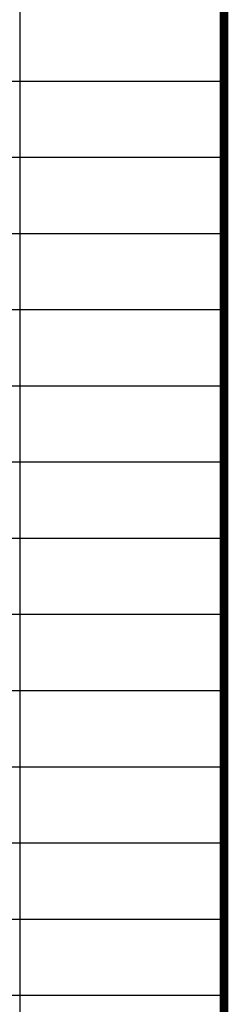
# Model space of a CAD drawing. Extents: x 1779708 to 7299578, y -1121471 to 88434.
# Tile 16 of 100: x 3880011 to 3882473, y -1023245 to -1011614. Entities that reach past the tile are written whole.
import ezdxf

# ---------------------------------------------------------------- set-up
doc = ezdxf.new("R2010")
doc.units = 0
doc.header["$LTSCALE"] = 1000
doc.header["$MEASUREMENT"] = 0
doc.layers.add('PUB_TITLE', color=4, linetype='CONTINUOUS')
doc.layers.add('通－图框', color=64, linetype='CONTINUOUS')

msp = doc.modelspace()

# ---------------------------------------------------------------- linework, layer by layer
at = {"layer": 'PUB_TITLE', "const_width": 100}
msp.add_lwpolyline([(3862422.8, -1007142.1), (3882423.3, -1007142.1), (3882423.3, -1039342.1), (3862422.8, -1039342.1), (3862422.8, -1007142.1)], dxfattribs=at)
at = {"layer": '通－图框', "linetype": 'Continuous'}
for p, q in [((3880011.4, -1007142.1), (3880011.4, -1039342.1)), ((3882423.3, -1012342.1), (3862422.8, -1012342.1)), ((3882423.3, -1013242.1), (3862422.8, -1013242.1)), ((3882423.3, -1014142.1), (3862422.8, -1014142.1)), ((3882423.3, -1015042.1), (3862422.8, -1015042.1)), ((3882423.3, -1015942.1), (3862422.8, -1015942.1)), ((3882423.3, -1016842.1), (3862422.8, -1016842.1)), ((3882423.3, -1017742.1), (3862422.8, -1017742.1)), ((3882423.3, -1018642.1), (3862422.8, -1018642.1)), ((3882423.3, -1019542.1), (3862422.8, -1019542.1)), ((3882423.3, -1020442.1), (3862422.8, -1020442.1)), ((3882423.3, -1021342.1), (3862422.8, -1021342.1)), ((3882423.3, -1022242.1), (3862422.8, -1022242.1)), ((3882423.3, -1023142.1), (3862422.8, -1023142.1))]:
    msp.add_line(p, q, dxfattribs=at)

doc.saveas('drawing.dxf')
